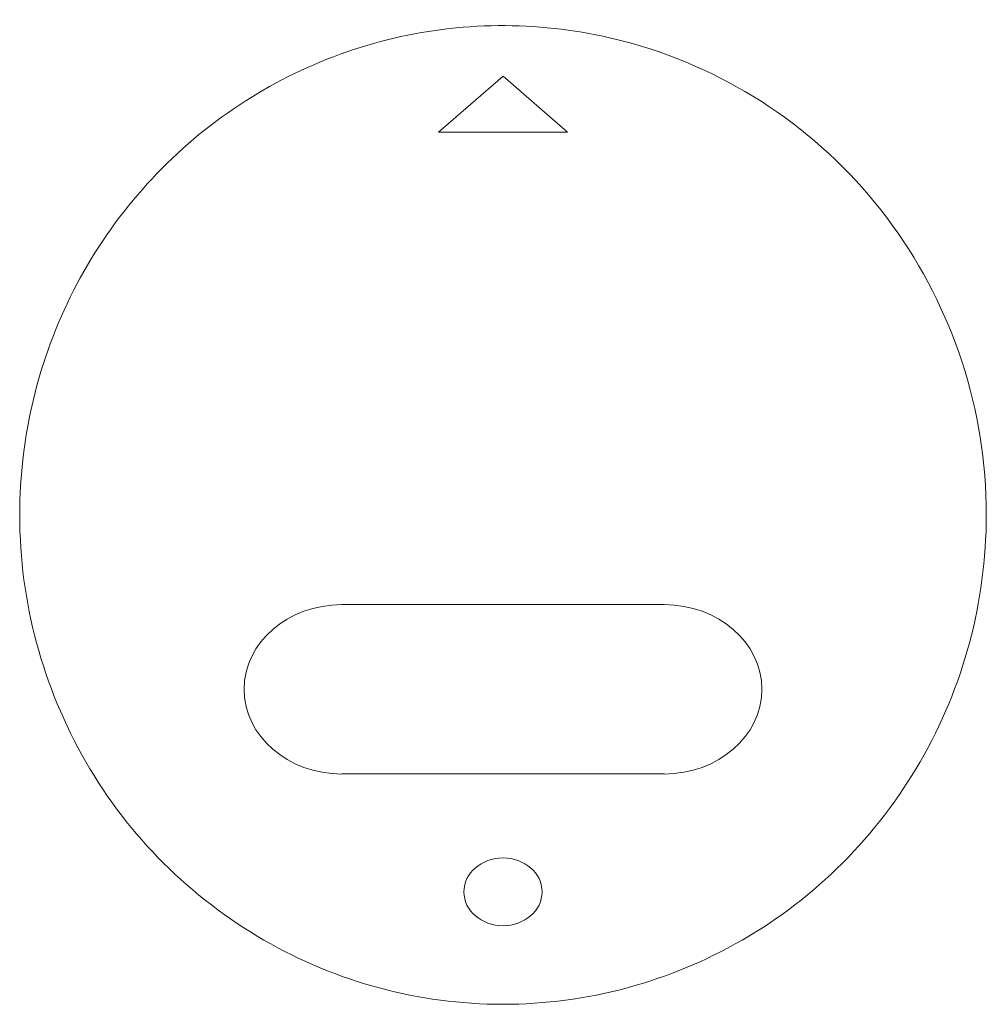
# Model space of a CAD drawing. Header units: millimetres. Extents: x -21 to 21, y -21.3 to 21.5.
import ezdxf

# ---------------------------------------------------------------- set-up
doc = ezdxf.new("R2010")
doc.units = ezdxf.units.MM

# ---------------------------------------------------------------- blocks, each defined once
blk = doc.blocks.new('HydroTap_Dispenser_ZipUK_TouchFreeWave - Bright Chrome _91610_ 91609_ 91607_-1487760-3D')
at = {"lineweight": 18}
for p, q in [((1, 87.067, 212.129), (-1.808, 84.635, 210.725)), ((1, 87.067, 212.129), (3.808, 84.635, 210.725)), ((-1.808, 84.635, 210.725), (3.808, 84.635, 210.725)), ((-6, 64.102, 198.87), (8, 64.102, 198.87)), ((-6, 56.741, 194.62), (8, 56.741, 194.62))]:
    blk.add_line(p, q, dxfattribs=at)
at = {"lineweight": 18, "extrusion": (0, -0.5, 0.866025)}
blk.add_circle((1, 140.537, 140.176), 1.7, dxfattribs=at)
at = {"lineweight": 18, "extrusion": (0, 0.5, -0.866025)}
blk.add_arc((6, 150.699, -140.176), 4.25, 270, 90, dxfattribs=at)
at = {"lineweight": 18, "extrusion": (0, -0.5, 0.866025)}
blk.add_arc((8, 150.699, 140.176), 4.25, 270, 90, dxfattribs=at)
at = {"lineweight": 18}
blk.add_open_spline([(22, 67.995, 201.118), (21.992, 70.302, 202.45), (21.291, 74.721, 205.001), (18.191, 80.823, 208.524), (13.43, 85.57, 211.265), (6.506, 89.081, 213.291), (-2.343, 89.786, 213.699), (-11.666, 85.942, 211.479), (-17.249, 79.446, 207.729), (-19.602, 73.05, 204.036), (-19.994, 69.725, 202.116), (-20, 67.995, 201.118)], degree=3, knots=[0, 0, 0, 0, 0.1, 0.2, 0.3, 0.4, 0.55, 0.7, 0.85, 0.925, 1, 1, 1, 1], dxfattribs=at)
for points in [[(-20, 68.004, 201.123), (-19.995, 66.088, 200.017), (-19.509, 62.395, 197.884), (-17.337, 57.139, 194.85), (-13.92, 52.693, 192.283), (-9.495, 49.31, 190.33), (-4.419, 47.209, 189.117), (-0.839, 46.737, 188.845), (1.006, 46.732, 188.842)], [(0.994, 46.732, 188.842), (2.843, 46.737, 188.845), (6.393, 47.203, 189.113), (11.51, 49.311, 190.33), (15.916, 52.691, 192.282), (19.336, 57.146, 194.854), (21.506, 62.383, 197.878), (21.995, 66.088, 200.017), (22, 68.004, 201.123)]]:
    blk.add_open_spline(points, degree=3, dxfattribs=at)

msp = doc.modelspace()

# ---------------------------------------------------------------- block references
at = {"lineweight": 18}
msp.add_blockref('HydroTap_Dispenser_ZipUK_TouchFreeWave - Bright Chrome _91610_ 91609_ 91607_-1487760-3D', (-1, -68), dxfattribs=at)

doc.saveas('drawing.dxf')
